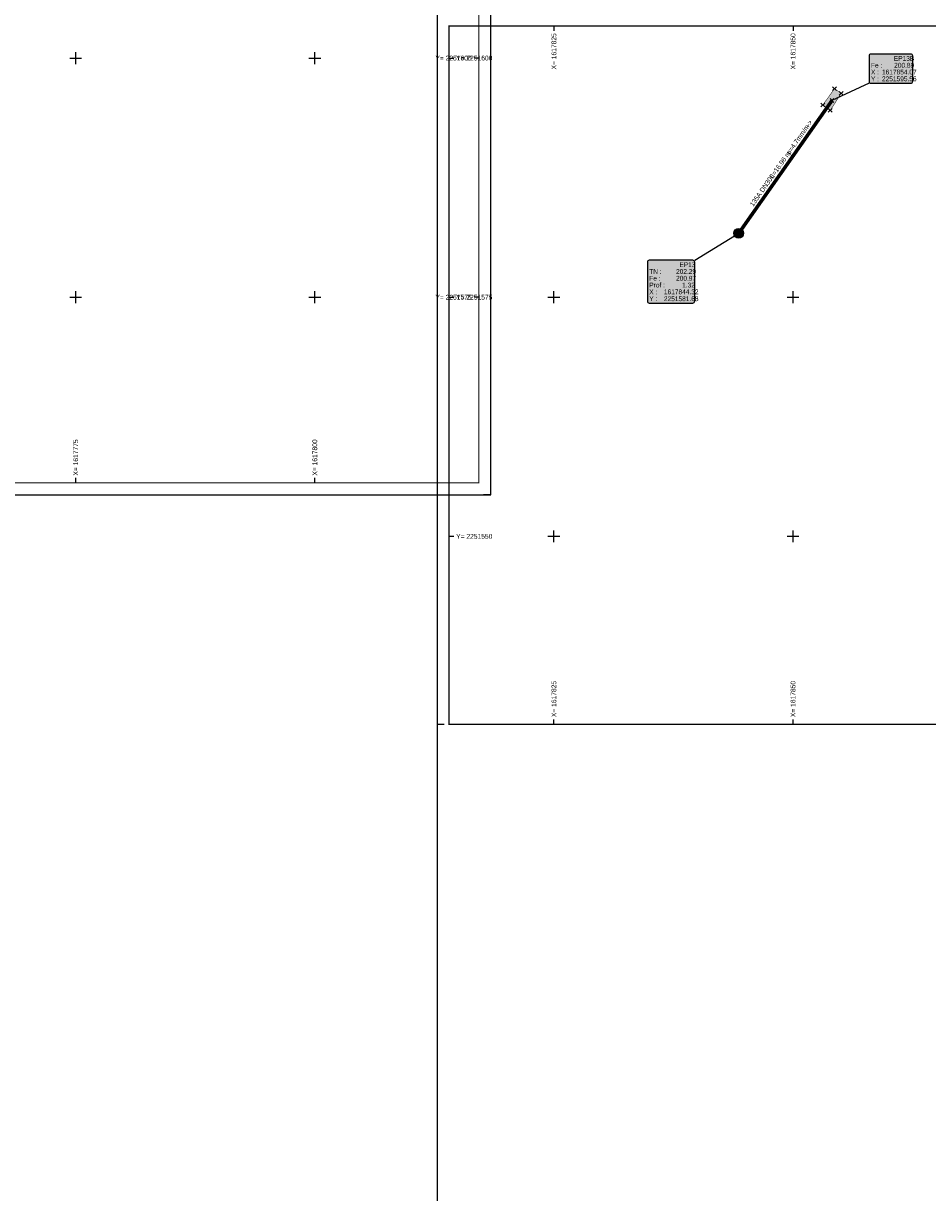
# Model space of a CAD drawing. Header units: metres. Extents: x 1617503 to 1618128, y 2251256 to 2251736.
# Tile 17 of 25: x 1617770 to 1617864, y 2251481 to 2251604. Entities that reach past the tile are written whole.
import ezdxf

# ---------------------------------------------------------------- set-up
doc = ezdxf.new("R2010")
doc.units = ezdxf.units.M
doc.header["$LTSCALE"] = 2
doc.header["$PDMODE"] = 3
doc.header["$PDSIZE"] = 0.2
doc.layers.get('0').update_dxf_attribs({"linetype": 'CONTINUOUS'})
for name, color, linetype in [('BATI', 251, 'CONTINUOUS'), ('Cadre', 7, 'CONTINUOUS'), ('Cadre_Croix', 7, 'CONTINUOUS'), ('Cadre_Textes', 7, 'CONTINUOUS'), ('EP 3_Canalisations', 3, 'CONTINUOUS'), ('EP 3_Canalisations_Habillage', 3, 'CONTINUOUS'), ('EP 3_Regards', 3, 'CONTINUOUS'), ('EP 3_Regards_Habillage', 3, 'CONTINUOUS'), ('TOPOJIS', 7, 'CONTINUOUS')]:
    doc.layers.add(name, color=color, linetype=linetype)
doc.styles.add('ARIAL', font='arial.ttf')
doc.styles.add('ArialNarrow', font='ARIALN.TTF')

# ---------------------------------------------------------------- blocks, each defined once
blk = doc.blocks.new('TCPOINT')
at = {"color": 0}
blk.add_point((0, 0), dxfattribs=at)
blk = doc.blocks.new('vrd_reg_1000')
at = {"linetype": 'ByBlock', "lineweight": -2}
h = blk.add_hatch(color=253, dxfattribs=at)
edge = h.paths.add_edge_path()
edge.add_arc((0, 0), 0.5, 0, 360)
h = blk.add_hatch(color=0, dxfattribs=at)
edge = h.paths.add_edge_path()
edge.add_arc((0, 0), 0.417, 0, 360)
edge = h.paths.add_edge_path(flags=17)
edge.add_arc((0, 0), 0.0833, 0, 360)
for radius in [0.5, 0.417, 0.0833]:
    blk.add_circle((0, 0), radius)

msp = doc.modelspace()

# ---------------------------------------------------------------- hatches: boundary and pattern name
at = {"layer": 'BATI'}
h = msp.add_hatch(color=9, dxfattribs=at)
h.dxf.hatch_style = 1
h.paths.add_polyline_path([(1617853.89, 2251594.53), (1617853.11, 2251595.1), (1617854.34, 2251596.8), (1617855.04, 2251596.31)])
at = {"layer": 'EP 3_Regards_Habillage', "true_color": 0xffffff}
for points in [[(1617857.95, 2251600.22), (1617857.95, 2251597.57, 0.414214), (1617858.15, 2251597.37), (1617862.32, 2251597.37, 0.414214), (1617862.52, 2251597.57), (1617862.52, 2251600.22, 0.414214), (1617862.32, 2251600.42), (1617858.15, 2251600.42, 0.414214)], [(1617834.77, 2251578.66), (1617834.77, 2251574.59, 0.414214), (1617834.97, 2251574.39), (1617839.53, 2251574.39, 0.414214), (1617839.73, 2251574.59), (1617839.73, 2251578.66, 0.414214), (1617839.53, 2251578.86), (1617834.97, 2251578.86, 0.414214)]]:
    msp.add_hatch(color=7, dxfattribs=at).paths.add_polyline_path(points)
at = {"layer": 'EP 3_Regards_Habillage'}
for points in [[(1617854.55, 2251595.7), (1617854.07, 2251595.56), (1617854.49, 2251595.85)], [(1617843.86, 2251581.48), (1617844.32, 2251581.68), (1617843.94, 2251581.35)]]:
    msp.add_hatch(color=3, dxfattribs=at).paths.add_polyline_path(points)

# ---------------------------------------------------------------- linework, layer by layer
at = {"layer": 'BATI', "const_width": 0.05, "flags": 128}
msp.add_lwpolyline([(1617853.89, 2251594.53), (1617853.11, 2251595.1), (1617854.34, 2251596.8), (1617855.04, 2251596.31)], close=True, dxfattribs=at)
at = {"layer": 'Cadre'}
for p, q in [((1617825, 2251603.35), (1617825, 2251602.85)), ((1617850, 2251603.35), (1617850, 2251602.85)), ((1617814.03, 2251600), (1617814.53, 2251600)), ((1617817.15, 2251600), (1617816.65, 2251600)), ((1617814.03, 2251575), (1617814.53, 2251575)), ((1617817.15, 2251575), (1617816.65, 2251575)), ((1617775, 2251555.6), (1617775, 2251556.1)), ((1617800, 2251555.6), (1617800, 2251556.1)), ((1617818.4, 2251554.35), (1617817.65, 2251554.35)), ((1617818.4, 2251554.35), (1617818.4, 2251555.1)), ((1617814.03, 2251550), (1617814.53, 2251550)), ((1617812.78, 2251530.35), (1617813.53, 2251530.35)), ((1617825, 2251530.35), (1617825, 2251530.85)), ((1617850, 2251530.35), (1617850, 2251530.85))]:
    msp.add_line(p, q, dxfattribs=at)
for points in [[(1617503.4, 2251554.35), (1617818.4, 2251554.35), (1617818.4, 2251702.85), (1617503.4, 2251702.85)], [(1617812.78, 2251456.1), (1618127.78, 2251456.1), (1618127.78, 2251604.6), (1617812.78, 2251604.6)]]:
    msp.add_lwpolyline(points, close=True, dxfattribs=at)
at = {"layer": 'Cadre', "const_width": 0.125}
for points in [[(1617504.65, 2251555.6), (1617817.15, 2251555.6), (1617817.15, 2251701.6), (1617555.9, 2251701.6), (1617555.9, 2251628.6), (1617504.65, 2251628.6)], [(1617814.03, 2251530.35), (1617865.28, 2251530.35), (1617865.28, 2251457.35), (1618126.53, 2251457.35), (1618126.53, 2251603.35), (1617814.03, 2251603.35)]]:
    msp.add_lwpolyline(points, close=True, dxfattribs=at)
at = {"layer": 'Cadre_Croix'}
for p, q in [((1617774.38, 2251600), (1617775.62, 2251600)), ((1617775, 2251599.38), (1617775, 2251600.62)), ((1617799.38, 2251600), (1617800.62, 2251600)), ((1617800, 2251599.38), (1617800, 2251600.62)), ((1617775, 2251574.38), (1617775, 2251575.62)), ((1617800, 2251574.38), (1617800, 2251575.62)), ((1617825, 2251574.38), (1617825, 2251575.62)), ((1617850, 2251574.38), (1617850, 2251575.62)), ((1617774.38, 2251575), (1617775.62, 2251575)), ((1617799.38, 2251575), (1617800.62, 2251575)), ((1617824.38, 2251575), (1617825.62, 2251575)), ((1617849.38, 2251575), (1617850.62, 2251575)), ((1617824.38, 2251550), (1617825.62, 2251550)), ((1617825, 2251549.38), (1617825, 2251550.62)), ((1617849.38, 2251550), (1617850.62, 2251550)), ((1617850, 2251549.38), (1617850, 2251550.62))]:
    msp.add_line(p, q, dxfattribs=at)
at = {"layer": 'EP 3_Canalisations', "flags": 128}
msp.add_lwpolyline([(1617844.32, 2251581.68, 0.374, 0.374, 0), (1617854.07, 2251595.56, 0, 0, 0)], format="xyseb", dxfattribs=at)
at = {"layer": 'EP 3_Regards_Habillage', "color": 3, "lineweight": 25}
for points in [[(1617857.95, 2251600.22), (1617857.95, 2251597.57, 0.414214), (1617858.15, 2251597.37), (1617862.32, 2251597.37, 0.414214), (1617862.52, 2251597.57), (1617862.52, 2251600.22, 0.414214), (1617862.32, 2251600.42), (1617858.15, 2251600.42, 0.414214), (1617857.95, 2251600.22)], [(1617834.77, 2251578.66), (1617834.77, 2251574.59, 0.414214), (1617834.97, 2251574.39), (1617839.53, 2251574.39, 0.414214), (1617839.73, 2251574.59), (1617839.73, 2251578.66, 0.414214), (1617839.53, 2251578.86), (1617834.97, 2251578.86, 0.414214), (1617834.77, 2251578.66)]]:
    msp.add_lwpolyline(points, format="xyb", dxfattribs=at)
for points in [[(1617857.95, 2251597.37), (1617854.07, 2251595.56)], [(1617839.73, 2251578.86), (1617844.32, 2251581.68)]]:
    msp.add_lwpolyline(points, dxfattribs=at)

# ---------------------------------------------------------------- block references
at = {"layer": 'EP 3_Regards'}
msp.add_blockref('vrd_reg_1000', (1617844.32, 2251581.68, 202.29), dxfattribs=at)
at = {"layer": 'TOPOJIS'}
for p in [(1617854.34, 2251596.8, 200.79), (1617855.04, 2251596.31, 200.85), (1617853.11, 2251595.1, 201.25), (1617853.89, 2251594.53, 201.28), (1617854.07, 2251595.56, 200.89), (1617844.32, 2251581.68, 202.29)]:
    msp.add_blockref('TCPOINT', p, dxfattribs=at)

# ---------------------------------------------------------------- texts
at = {"layer": 'Cadre_Textes', "style": 'ARIAL'}
for s, p in [('X= 1617825', (1617825.25, 2251598.81)), ('X= 1617850', (1617850.25, 2251598.81)), ('X= 1617775', (1617775.25, 2251556.35)), ('X= 1617800', (1617800.25, 2251556.35)), ('X= 1617825', (1617825.25, 2251531.1)), ('X= 1617850', (1617850.25, 2251531.1))]:
    msp.add_text(s, height=0.5, rotation=90, dxfattribs=at).set_placement(p)
for s, p in [('Y= 2251600', (1617812.61, 2251599.75)), ('Y= 2251600', (1617814.78, 2251599.75)), ('Y= 2251575', (1617812.61, 2251574.75)), ('Y= 2251575', (1617814.78, 2251574.75)), ('Y= 2251550', (1617814.78, 2251549.75))]:
    msp.add_text(s, height=0.5, dxfattribs=at).set_placement(p)
at = {"layer": 'EP 3_Canalisations_Habillage', "color": 3, "style": 'ArialNarrow'}
for s, p in [('-->', (1617851.59, 2251592.61, 0.01)), ('p=4.7mm/m', (1617849.66, 2251589.86, 0.01)), ('L=16.96 m', (1617847.91, 2251587.37, 0.01)), ('135A DN300', (1617845.84, 2251584.43, 0.01))]:
    msp.add_text(s, height=0.5, rotation=54.941, dxfattribs=at).set_placement(p)
at = {"layer": 'EP 3_Regards_Habillage', "color": 3, "style": 'ArialNarrow'}
for s, p in [('EP13B', (1617860.54, 2251599.71, 0.01)), ('X :', (1617858.15, 2251598.29, 0.01)), ('Fe : ', (1617858.15, 2251599, 0.01)), ('1617854.07', (1617859.3, 2251598.29, 0.01)), ('200.89', (1617860.57, 2251599, 0.01)), ('Y :', (1617858.15, 2251597.58, 0.01)), ('2251595.56', (1617859.3, 2251597.58, 0.01)), ('TN : ', (1617834.97, 2251577.44, 0.01)), ('202.29', (1617837.77, 2251577.44, 0.01)), ('EP13', (1617838.12, 2251578.15, 0.01)), ('Fe : ', (1617834.97, 2251576.73, 0.01)), ('Prof : ', (1617834.97, 2251576.02, 0.01)), ('200.97', (1617837.77, 2251576.73, 0.01)), ('1.32', (1617838.41, 2251576.02, 0.01)), ('X :', (1617834.97, 2251575.31, 0.01)), ('2251581.68', (1617836.5, 2251574.59, 0.01)), ('1617844.32', (1617836.5, 2251575.31, 0.01)), ('Y :', (1617834.97, 2251574.59, 0.01))]:
    msp.add_text(s, height=0.5, dxfattribs=at).set_placement(p)

doc.saveas('drawing.dxf')
